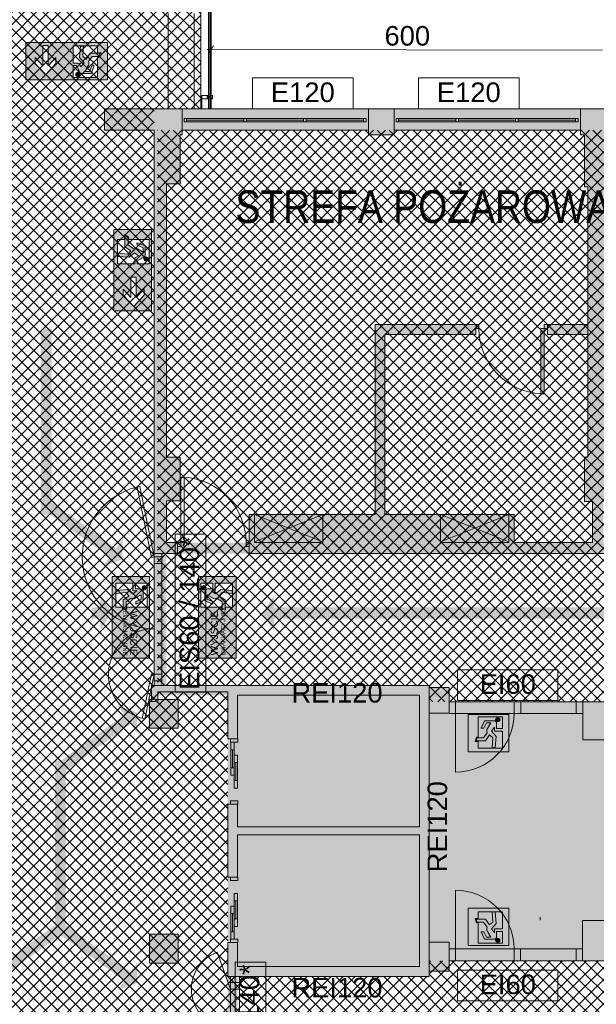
# Paper-space layout 'AP-06 STREFY POŻAROWE I EWAKUACJA - PIĘTRO 4' of a CAD drawing. Header units: millimetres. Extents: x 0 to 594, y 0 to 450.
# Tile 7 of 14: x 183 to 272, y 218 to 369. Entities that reach past the tile are written whole.
import ezdxf
from ezdxf.xclip import XClip

# ---------------------------------------------------------------- set-up
doc = ezdxf.new("R2010")
doc.units = ezdxf.units.MM
doc.header["$MEASUREMENT"] = 0
doc.header["$XCLIPFRAME"] = 0
doc.linetypes.add('DASHED2', pattern=[375, 250, -125])
for name, color, linetype, lineweight, true_color in [('A_ewakuacja_Nr_pióra__104', 7, 'Continuous', 5, 0x006532), ('A_ewakuacja_Nr_pióra__141', 7, 'Continuous', 5, 0xf2f7f7), ('A_podkład_Nr_pióra__254', 7, 'Continuous', 5, 0xfdfdfd), ('A_ppoż proj_Nr_pióra__104', 7, 'Continuous', 5, 0x006532), ('A_ppoż proj_Nr_pióra__151', 7, 'Continuous', 5, 0x65cbfe), ('A_ppoż proj_Nr_pióra__171', 7, 'Continuous', 5, 0x6565fe), ('A_ppoż proj_Nr_pióra__71', 7, 'Continuous', 5, 0xcbfe65)]:
    doc.layers.add(name, color=color, linetype=linetype, lineweight=lineweight, true_color=true_color)
for name, color, linetype, lineweight in [('A_ewakuacja_Nr_pióra__4', 94, 'Continuous', 18), ('A_podkład_Nr_pióra__2', 8, 'Continuous', 13), ('A_ppoż proj_Nr_pióra__1', 7, 'Continuous', 20), ('A_ppoż proj_Nr_pióra__3', 30, 'Continuous', 13), ('A_ppoż proj_Nr_pióra__4', 94, 'Continuous', 18), ('A_ppoż proj_Nr_pióra__81', 2, 'Continuous', 5), ('A_wymiary_Nr_pióra__3', 30, 'Continuous', 13)]:
    doc.layers.add(name, color=color, linetype=linetype, lineweight=lineweight)
doc.layers.add('A_podrys', color=7, linetype='Continuous')
doc.styles.add('STYL_AUTOMATYCZNY_1', font='arial.ttf')
doc.styles.add('STYL_AUTOMATYCZNY_2', font='ARIALN.TTF')
doc.styles.add('STYL_AUTOMATYCZNY_4', font='arial.ttf')
pattern_1 = [(45, (-1569.2778, -182.9554), (-0.9192388, 0.9192388), []), (135, (-1569.2778, -182.9554), (0.9192388, 0.9192388), [])]

# ---------------------------------------------------------------- blocks, each defined once
blk = doc.blocks.new('Rysunek_1_1', base_point=(-1569.28, -182.96))
at = {"layer": 'A_ewakuacja_Nr_pióra__104', "linetype": 'Continuous', "lineweight": 0, "true_color": 0x004c26}
h = blk.add_hatch(color=118, dxfattribs=at)
h.paths.add_polyline_path([(184.38, 359.5), (190.63, 359.5), (190.63, 365.24), (184.38, 365.24)])
h.paths.add_polyline_path([(187.77, 361.62), (188.98, 362.92), (188.98, 361.99), (187.39, 360.24), (185.78, 362), (185.78, 362.9), (186.96, 361.62), (186.96, 364.74), (187.77, 364.74)], flags=0)
h = blk.add_hatch(color=118, dxfattribs=at)
h.paths.add_polyline_path([(190.63, 359.5), (196.87, 359.5), (196.87, 365.24), (190.63, 365.24)])
h.paths.add_polyline_path([(191.63, 359.85), (191.63, 361.67), (192.1, 361.67), (192.52, 360.88, 0.414214), (192.93, 360.46), (194.36, 360.46), (194.8, 361.47, 1.257521), (194.47, 361.62), (194.08, 360.79), (193.42, 360.79), (193.9, 361.64), (194, 361.81, 0.230447), (193.97, 362.31), (194.52, 363.09), (195.51, 363.09, 0.232729), (195.74, 363.56), (194.21, 363.56), (193.61, 362.65), (193.08, 363.11), (193.22, 364.65), (192.74, 364.65), (192.61, 362.89), (193.29, 362.09), (192.82, 361.46), (192.52, 362.06), (191.63, 362.06), (191.63, 364.68), (195.35, 364.68), (195.35, 363.63), (195.91, 363.63, -0.376362), (195.61, 362.98), (195.35, 362.98), (195.35, 359.85)], flags=0)
for points in [[(192.49, 360.01, 1), (192.2, 360.6, 1)], [(202.96, 332.32, 1), (202.67, 331.73, 1)], [(202.84, 281.53, 1), (202.22, 281.74, 1)], [(211.35, 281.53, 1), (211.97, 281.74, 1)], [(256.61, 261.73, 1), (256.82, 261.11, 1)], [(256.61, 227.29, 1), (256.82, 227.91, 1)]]:
    blk.add_hatch(color=118, dxfattribs=at).paths.add_polyline_path(points)
h = blk.add_hatch(color=118, dxfattribs=at)
h.paths.add_polyline_path([(197.88, 336.56), (197.88, 324.06), (203.62, 324.06), (203.62, 336.56)])
h.paths.add_polyline_path([(203.27, 331.31), (201.44, 331.31), (201.44, 331.76), (202.24, 332.2, 0.414214), (202.65, 332.61), (202.65, 334.04), (201.65, 334.48, 1.14772), (201.5, 334.15), (202.33, 333.76), (202.33, 333.1), (201.48, 333.59), (201.31, 333.69, 0.230447), (200.81, 333.65), (200.03, 334.2), (200.03, 335.19, 0.304489), (199.56, 335.54), (199.56, 333.89), (200.46, 333.29), (200.01, 332.77), (198.47, 332.91), (198.47, 332.42), (200.23, 332.29), (201.03, 332.97), (201.66, 332.51), (201.06, 332.21), (201.06, 331.31), (198.43, 331.31), (198.43, 335.03), (199.48, 335.03), (199.48, 335.76, -0.24241), (200.14, 335.29), (200.14, 335.03), (203.27, 335.03)], flags=0)
h.paths.add_polyline_path([(201.29, 329.26), (201.29, 326.14), (202.49, 327.44), (202.49, 326.51), (200.9, 324.76), (199.3, 326.51), (199.3, 327.42), (200.48, 326.14), (200.48, 329.26)], flags=0)
h = blk.add_hatch(color=118, dxfattribs=at)
h.paths.add_polyline_path([(203.33, 283.35), (197.59, 283.35), (197.59, 270.86), (203.33, 270.86)])
h.paths.add_polyline_path([(200.78, 281.16), (201.38, 281.16), (200.75, 280.69), (199.95, 281.37), (198.18, 281.24), (198.18, 280.76), (199.73, 280.9), (200.18, 280.37), (199.27, 279.78), (199.27, 278.35), (199.74, 278.47), (199.74, 279.46), (200.53, 280.02, 0.230447), (201.02, 279.98), (201.2, 280.08), (202.04, 280.57), (202.04, 279.9), (201.22, 279.51), (201.22, 279.11), (202.37, 279.62), (202.37, 281.05, 0.414214), (201.96, 281.47), (201.16, 281.47), (201.16, 282.35), (202.98, 282.35), (202.98, 278.64), (199.86, 278.64), (199.86, 278.38), (199.2, 278.2), (199.2, 278.64), (198.15, 278.64), (198.15, 282.35), (200.78, 282.35)], flags=0)
h = blk.add_hatch(color=118, dxfattribs=at)
h.paths.add_polyline_path([(210.85, 283.35), (210.85, 270.86), (216.59, 270.86), (216.59, 283.35)])
h.paths.add_polyline_path([(213.41, 281.16), (213.41, 282.35), (216.04, 282.35), (216.04, 278.64), (214.99, 278.64), (214.99, 278.2), (214.33, 278.38), (214.33, 278.64), (211.2, 278.64), (211.2, 282.35), (213.03, 282.35), (213.03, 281.47), (212.23, 281.47, 0.414214), (211.82, 281.05), (211.82, 279.62), (212.97, 279.11), (212.97, 279.51), (212.14, 279.9), (212.14, 280.57), (212.99, 280.08), (213.16, 279.98, 0.230447), (213.66, 280.02), (214.44, 279.46), (214.44, 278.47), (214.91, 278.35), (214.91, 279.78), (214, 280.37), (214.46, 280.9), (216, 280.76), (216, 281.24), (214.24, 281.37), (213.44, 280.69), (212.81, 281.16)], flags=0)
h = blk.add_hatch(color=118, dxfattribs=at)
h.paths.add_polyline_path([(258.43, 262.23), (252.18, 262.23), (252.18, 256.48), (258.43, 256.48)])
h.paths.add_polyline_path([(256.23, 259.67), (257.42, 259.67), (257.42, 257.04), (253.71, 257.04), (253.71, 258.09), (253.27, 258.09), (253.45, 258.75), (253.71, 258.75), (253.71, 261.87), (257.43, 261.87), (257.43, 260.05), (256.54, 260.05), (256.54, 260.85, 0.414214), (256.13, 261.26), (254.7, 261.26), (254.19, 260.11), (254.59, 260.11), (254.98, 260.94), (255.64, 260.94), (255.15, 260.09), (255.05, 259.92, 0.230447), (255.09, 259.42), (254.54, 258.64), (253.55, 258.64), (253.42, 258.17), (254.85, 258.17), (255.45, 259.07), (255.97, 258.62), (255.83, 257.08), (256.32, 257.08), (256.45, 258.84), (255.77, 259.64), (256.23, 260.27)], flags=0)
h = blk.add_hatch(color=118, dxfattribs=at)
h.paths.add_polyline_path([(258.43, 226.79), (258.43, 232.54), (252.18, 232.54), (252.18, 226.79)])
h.paths.add_polyline_path([(256.23, 229.35), (256.23, 228.75), (255.77, 229.38), (256.45, 230.18), (256.32, 231.94), (255.83, 231.94), (255.97, 230.4), (255.45, 229.95), (254.85, 230.85), (253.42, 230.85), (253.55, 230.38), (254.54, 230.38), (255.09, 229.6, 0.230447), (255.05, 229.1), (255.15, 228.93), (255.64, 228.08), (254.98, 228.08), (254.59, 228.91), (254.19, 228.91), (254.7, 227.76), (256.13, 227.76, 0.414214), (256.54, 228.17), (256.54, 228.97), (257.43, 228.97), (257.43, 227.15), (253.71, 227.15), (253.71, 230.27), (253.45, 230.27), (253.27, 230.93), (253.71, 230.93), (253.71, 231.98), (257.42, 231.98), (257.42, 229.35)], flags=0)
at = {"layer": 'A_podkład_Nr_pióra__254', "linetype": 'Continuous', "lineweight": 5, "true_color": 0xfdfdfd}
h = blk.add_hatch(color=7, dxfattribs=at)
h.paths.add_polyline_path([(70.72, 133.27), (538.72, 133.27), (538.72, 227.67), (538.22, 227.67), (538.22, 260.47), (538.72, 260.47), (538.72, 355.07), (196.42, 355.07), (196.42, 351.77), (204.02, 351.77), (204.02, 286.92), (204.02, 266.67), (203.62, 266.67), (203.62, 264.22), (204.62, 264.22), (204.62, 265.67), (215.32, 265.67), (215.32, 201.67), (147.32, 201.68), (147.32, 201.67), (147.32, 201.07), (147.82, 201.07), (147.82, 200.47), (149.42, 200.47), (149.42, 195.27), (159.52, 195.27), (159.52, 182.67), (140.62, 182.67), (140.62, 186.57), (141.82, 186.57), (141.82, 194.17), (137.82, 194.17), (137.82, 191.27), (127.92, 191.27), (127.92, 198.27), (130.02, 198.27), (130.02, 200.47), (139.82, 200.47), (139.82, 201.07), (140.32, 201.07), (140.32, 201.67), (140.82, 201.67), (140.82, 201.69), (76.12, 201.7), (76.12, 224.57), (105.52, 224.57), (105.52, 221.77), (121.07, 221.77), (121.07, 224.57), (123.37, 224.57), (123.37, 226.47), (138.14, 226.47), (138.14, 223.24), (144.25, 223.24), (144.25, 229.27), (165.92, 229.27), (165.92, 221.97), (169.52, 221.97), (169.52, 265.13), (170.37, 265.13), (170.37, 265.82), (170.37, 286.07), (174.22, 286.07), (174.22, 351.07), (175.42, 351.07), (175.42, 355.07), (70.72, 355.07)])
h.paths.add_polyline_path([(76.12, 266.97), (76.12, 293.47), (99.7, 293.47), (99.7, 266.97)], flags=0)
h.paths.add_polyline_path([(76.12, 351.77), (104.72, 351.77), (104.72, 351.07), (109.42, 351.07), (109.42, 351.77), (138.02, 351.77), (138.02, 301.57), (135.32, 301.57), (135.32, 293.47), (169.82, 293.47), (169.82, 288.63), (168.87, 288.63), (168.87, 283.22), (169.82, 283.22), (169.82, 268.82), (168.87, 268.82), (168.87, 266.67), (166.02, 266.67), (166.02, 259.57), (141.69, 259.57), (141.69, 264.77), (137.83, 264.77), (137.83, 264.27), (137.83, 261.87), (123.02, 261.87), (123.02, 264.27), (120.82, 264.27), (120.82, 264.77), (120.82, 293.47), (121.22, 293.47), (121.22, 295.17), (121.22, 301.87), (93.82, 301.87), (93.82, 295.17), (76.12, 295.17)], flags=0)
h.paths.add_polyline_path([(76.12, 166.27), (76.12, 200.07), (82.02, 200.07), (90.02, 200.07), (93.52, 200.07), (93.52, 195.87), (100.02, 195.87), (100.02, 166.27)], flags=0)
h.paths.add_polyline_path([(76.12, 136.57), (76.12, 164.67), (101.52, 164.67), (101.52, 195.87), (109.32, 195.87), (109.32, 200.07), (112.62, 200.07), (120.62, 200.07), (121.12, 200.07), (121.12, 196.37), (127.32, 196.37), (127.32, 191.27), (121.12, 191.27), (121.12, 183.97), (137.82, 183.97), (137.82, 137.27), (137.62, 137.27), (137.62, 136.57), (109.02, 136.57), (109.02, 137.27), (104.72, 137.27), (104.72, 136.57)], flags=0)
h.paths.add_polyline_path([(119.92, 266.97), (101.08, 266.97), (101.08, 293.47), (119.92, 293.47), (119.92, 281.57), (119.92, 271.57)], flags=0)
h.paths.add_polyline_path([(140.02, 341.47), (142.12, 341.47), (142.12, 351.07), (142.52, 351.07), (142.52, 351.77), (171.12, 351.77), (171.12, 351.07), (172.12, 351.07), (172.12, 325.27), (172.12, 316.27), (172.12, 300.87), (168.72, 300.87), (168.72, 295.17), (155.22, 295.17), (155.22, 302.87), (140.22, 302.87), (140.22, 326.67), (140.02, 326.67)], flags=0)
h.paths.add_polyline_path([(140.62, 181.67), (147.02, 181.67), (147.02, 178.67), (160.72, 178.67), (160.72, 200.07), (169.32, 200.07), (169.32, 196.07), (171.92, 196.07), (171.92, 178.37), (163.92, 178.37), (163.92, 177.87), (163.93, 177.87), (171.92, 177.87), (171.92, 178.37), (172.52, 178.37), (172.52, 178.87), (173.52, 178.87), (173.52, 200.07), (178.22, 200.07), (186.22, 200.07), (187.52, 200.07), (187.52, 195.67), (188.02, 195.67), (188.02, 195.17), (188.62, 195.17), (188.62, 200.07), (198.62, 200.07), (198.62, 195.77), (203.62, 195.77), (203.62, 182.37), (188.62, 182.37), (188.62, 188.17), (195.62, 188.17), (195.62, 188.67), (195.6, 188.67), (188.62, 188.67), (188.62, 188.17), (188.02, 188.17), (188.02, 187.67), (187.52, 187.67), (187.52, 181.27), (203.62, 181.27), (203.62, 137.27), (203.52, 137.27), (203.52, 136.57), (174.92, 136.57), (174.92, 137.27), (173.52, 137.27), (173.52, 169.87), (172.52, 169.87), (172.52, 170.37), (171.92, 170.37), (171.92, 137.27), (170.52, 137.27), (170.52, 136.57), (141.92, 136.57), (141.92, 137.27), (141.62, 137.27), (141.62, 145.07), (140.62, 145.07)], flags=0)
h.paths.add_polyline_path([(204.57, 286.87), (246.22, 286.87), (272.92, 286.87), (297.52, 286.87), (372.42, 286.87), (374.38, 286.87), (401.12, 286.87), (505.52, 286.87), (534.02, 286.87), (534.02, 263.67), (505.52, 263.67), (505.52, 266.27), (486.42, 266.27), (486.42, 262.37), (471.82, 262.37), (471.82, 266.27), (471.82, 266.77), (401.12, 266.77), (401.12, 221.77), (471.85, 221.77), (471.85, 225.77), (486.62, 225.77), (486.62, 221.77), (505.02, 221.77), (505.02, 224.47), (534.02, 224.47), (534.02, 201.67), (505.02, 201.67), (401.12, 201.67), (372.42, 201.67), (294.89, 201.67), (215.87, 201.67), (215.87, 222.07), (246.22, 222.07), (246.22, 222.87), (249.27, 222.87), (249.27, 224.47), (297.42, 224.47), (297.42, 221.77), (372.42, 221.77), (372.42, 228.62), (371.62, 228.62), (371.62, 228.17), (370.52, 228.17), (370.52, 225.47), (366.22, 225.47), (366.22, 223.57), (348.82, 223.57), (348.82, 227.07), (345.62, 227.07), (345.62, 233.17), (360.32, 233.17), (360.32, 240.77), (370.52, 240.77), (370.52, 236.07), (371.62, 236.07), (371.62, 235.62), (372.42, 235.62), (372.42, 248.62), (371.62, 248.62), (371.62, 248.17), (370.52, 248.17), (370.52, 241.97), (364.12, 241.97), (364.12, 244.77), (359.12, 244.77), (359.12, 234.77), (345.62, 234.77), (345.62, 261.77), (370.52, 261.77), (370.52, 257.07), (371.62, 257.07), (371.62, 256.62), (372.42, 256.62), (372.42, 266.97), (370.22, 266.97), (370.22, 266.17), (370.52, 266.17), (370.52, 262.67), (360.92, 262.67), (360.92, 266.17), (361.22, 266.17), (361.22, 266.97), (297.52, 266.97), (297.52, 266.33), (297.52, 264.17), (273.42, 264.17), (249.28, 264.17), (249.28, 266.33), (246.22, 266.33), (246.22, 266.67), (204.57, 266.67)], flags=0)
h.paths.add_polyline_path([(207.42, 145.27), (205.12, 145.27), (205.12, 187.17), (207.42, 187.17), (207.42, 195.77), (220.52, 195.77), (220.52, 201.12), (236.52, 201.12), (236.52, 195.67), (237.62, 195.67), (237.62, 145.27), (237.62, 137.27), (236.42, 137.27), (236.42, 136.57), (207.82, 136.57), (207.82, 137.27), (207.42, 137.27)], flags=0)
h.paths.add_polyline_path([(208.12, 288.57), (205.92, 288.57), (205.92, 294.97), (208.02, 294.97), (208.02, 301.67), (205.92, 301.67), (205.92, 343.57), (208.02, 343.57), (208.02, 351.07), (208.32, 351.07), (208.32, 351.77), (236.92, 351.77), (236.92, 351.07), (237.92, 351.07), (239.42, 351.07), (240.82, 351.07), (240.82, 351.77), (269.42, 351.77), (269.42, 351.07), (270.02, 351.07), (270.02, 343.07), (270.52, 343.07), (270.52, 321.97), (264.33, 321.97), (263.83, 321.97), (263.83, 321.37), (263.33, 321.37), (263.33, 311.38), (263.33, 311.37), (263.83, 311.37), (263.83, 321.37), (264.33, 321.37), (264.33, 320.47), (270.52, 320.47), (270.52, 301.67), (270.02, 301.67), (270.02, 294.87), (271.22, 294.87), (271.22, 288.57), (270.82, 288.57), (259.22, 288.57), (259.22, 292.87), (239.42, 292.87), (239.42, 320.47), (253.33, 320.47), (253.33, 321.37), (253.83, 321.37), (253.83, 321.97), (253.33, 321.97), (237.92, 321.97), (237.92, 292.87), (218.62, 292.87), (218.62, 288.57), (218.12, 288.57)], flags=0)
h.paths.add_polyline_path([(240.82, 137.27), (239.32, 137.27), (239.32, 195.67), (258.82, 195.67), (258.82, 199.77), (259.12, 199.77, 0.399638), (268.62, 189.78), (268.62, 189.77), (269.12, 189.77), (269.12, 199.77), (270.72, 199.77), (270.72, 193.97), (269.87, 193.97), (269.87, 187.17), (270.32, 187.17), (270.32, 145.27), (269.92, 145.27), (269.92, 137.27), (269.42, 137.27), (269.42, 136.57), (240.82, 136.57)], flags=0)
h.paths.add_polyline_path([(272.42, 199.87), (273.12, 199.87), (273.12, 196.57), (273.62, 196.57), (273.62, 196.61, 0.370334), (276.42, 199.87, 0.395307), (283.62, 192.19), (283.62, 192.17), (284.12, 192.17), (284.12, 199.87), (284.32, 199.87), (284.32, 195.67), (303.92, 195.67), (303.92, 137.27), (302.72, 137.27), (302.72, 136.57), (274.12, 136.57), (274.12, 137.27), (273.52, 137.27), (273.52, 145.27), (273.02, 145.27), (273.02, 187.17), (273.47, 187.17), (273.47, 193.97), (272.42, 193.97)], flags=0)
h.paths.add_polyline_path([(272.92, 294.87), (273.92, 294.87), (273.92, 301.67), (273.52, 301.67), (273.52, 343.07), (273.92, 343.07), (273.92, 351.07), (274.22, 351.07), (274.22, 351.77), (302.82, 351.77), (302.82, 351.07), (304.32, 351.07), (304.32, 292.87), (284.52, 292.87), (284.52, 288.57), (284.32, 288.57), (276.62, 288.57), (273.32, 288.57), (272.92, 288.57)], flags=0)
h.paths.add_polyline_path([(304.17, 223.57), (299.02, 223.57), (299.02, 243.87), (304.32, 243.87), (324.42, 243.87), (344.02, 243.87), (344.02, 228.97), (336.12, 228.97), (336.12, 226.37), (330.52, 226.37), (330.52, 223.57), (314.17, 223.57), (304.67, 223.57), (304.67, 233.56), (304.67, 233.57), (304.17, 233.57)], flags=0)
h.paths.add_polyline_path([(299.02, 244.77), (299.02, 265.17), (305.12, 265.17), (305.12, 255.17), (305.62, 255.17), (305.62, 255.18), (305.62, 265.17), (315.12, 265.17), (327.32, 265.17), (327.32, 261.77), (336.12, 261.77), (336.12, 258.98), (344.02, 258.98), (344.02, 249.37), (341.92, 249.37), (341.92, 245.47), (324.42, 245.47), (324.42, 244.77), (322.32, 244.77), (304.32, 244.77)], flags=0)
h.paths.add_polyline_path([(307.12, 137.27), (305.72, 137.27), (305.72, 195.67), (325.32, 195.67), (325.32, 199.87), (325.72, 199.87), (336.72, 199.87), (337.02, 199.87), (337.02, 193.97), (336.02, 193.97), (336.02, 187.17), (336.42, 187.17), (336.42, 145.27), (336.02, 145.27), (336.02, 137.27), (335.72, 137.27), (335.72, 136.57), (307.12, 136.57)], flags=0)
h.paths.add_polyline_path([(305.82, 292.87), (305.82, 351.07), (307.12, 351.07), (307.12, 351.77), (335.72, 351.77), (335.72, 351.07), (336.12, 351.07), (336.12, 343.57), (336.72, 343.57), (336.72, 301.67), (336.12, 301.67), (336.12, 294.87), (337.12, 294.87), (337.12, 288.57), (336.82, 288.57), (333.52, 288.57), (325.82, 288.57), (325.62, 288.57), (325.62, 292.87)], flags=0)
h.paths.add_polyline_path([(338.52, 193.97), (338.52, 199.87), (339.32, 199.87), (342.62, 199.87), (350.32, 199.87), (350.92, 199.87), (350.92, 195.57), (369.82, 195.57), (369.82, 137.27), (368.42, 137.27), (368.42, 136.57), (339.82, 136.57), (339.82, 137.27), (339.62, 137.27), (339.62, 145.27), (339.12, 145.27), (339.12, 187.17), (339.62, 187.17), (339.62, 193.97)], flags=0)
h.paths.add_polyline_path([(338.92, 288.57), (338.92, 294.87), (339.92, 294.87), (339.92, 301.67), (339.52, 301.67), (339.52, 343.57), (339.92, 343.57), (339.92, 351.07), (340.22, 351.07), (340.22, 351.77), (368.82, 351.77), (368.82, 351.07), (370.42, 351.07), (370.42, 292.87), (350.62, 292.87), (350.62, 288.57), (350.22, 288.57), (339.22, 288.57)], flags=0)
h.paths.add_polyline_path([(385.22, 175.97), (371.52, 175.97), (371.52, 195.67), (385.22, 195.67), (385.22, 187.07), (385.32, 187.07), (385.32, 186.57), (386.12, 186.57), (386.12, 195.67), (390.92, 195.67), (390.92, 199.87), (391.92, 199.87), (401.82, 199.87), (403.12, 199.87), (403.12, 193.67), (401.82, 193.67), (401.82, 189.87), (401.82, 186.87), (402.92, 186.87), (402.92, 175.97), (402.22, 175.97), (402.22, 175.77), (401.72, 175.77), (401.72, 174.97), (401.22, 174.97), (401.22, 164.98), (401.22, 164.97), (401.72, 164.97), (401.72, 174.97), (402.92, 174.97), (402.92, 145.27), (401.82, 145.27), (401.82, 137.27), (401.52, 137.27), (401.52, 136.57), (372.92, 136.57), (372.92, 137.27), (371.52, 137.27), (371.52, 174.97), (386.12, 174.97), (386.12, 179.27), (390.22, 179.27), (390.22, 174.97), (391.72, 174.97), (391.72, 175.77), (391.22, 175.77), (391.22, 175.97), (390.82, 175.97), (390.82, 179.87), (386.12, 179.87), (386.12, 180.57), (392.12, 180.57), (392.12, 181.07), (392.1, 181.07), (386.12, 181.07), (386.12, 180.57), (385.32, 180.57), (385.32, 180.07), (385.22, 180.07)], flags=0)
h.paths.add_polyline_path([(372.02, 338.67), (373.46, 338.67), (373.46, 339.67), (390.87, 339.67), (390.92, 339.67), (390.92, 340.92), (391.42, 340.92, 0.034086), (391.5, 339.67), (400.62, 339.67), (400.62, 340.92), (401.12, 340.92), (401.12, 339.67), (401.92, 339.67), (401.92, 287.67), (401.42, 287.67), (393.12, 287.67), (372.02, 287.67)], flags=0)
h.paths.add_polyline_path([(402.92, 260.07), (405.92, 260.07), (405.92, 265.07), (416.92, 265.07), (420.1, 265.07), (420.92, 265.07), (431.42, 265.07), (431.42, 262.27), (437.52, 262.27), (437.52, 259.57), (448.12, 259.57), (448.12, 229.07), (436.32, 229.07), (436.32, 223.47), (420.62, 223.47), (416.92, 223.47), (405.92, 223.47), (405.92, 228.57), (402.92, 228.57)], flags=0)
h.paths.add_polyline_path([(403.72, 301.57), (403.72, 339.67), (405.82, 339.67), (405.82, 351.07), (406.32, 351.07), (406.32, 351.77), (434.92, 351.77), (434.92, 351.07), (436.12, 351.07), (436.12, 292.87), (416.82, 292.87), (416.82, 288.57), (416.52, 288.57), (403.72, 288.57), (403.72, 294.77), (405.72, 294.77), (405.72, 301.57)], flags=0)
h.paths.add_polyline_path([(405.82, 145.27), (404.72, 145.27), (404.72, 186.87), (405.62, 186.87), (405.62, 193.67), (404.82, 193.67), (404.82, 199.87), (405.12, 199.87), (408.42, 199.87), (416.12, 199.87), (416.42, 199.87), (416.42, 195.67), (435.62, 195.67), (435.62, 137.27), (434.42, 137.27), (434.42, 136.57), (405.82, 136.57)], flags=0)
h.paths.add_polyline_path([(437.22, 137.27), (437.22, 195.67), (456.62, 195.67), (456.62, 199.87), (467.82, 199.87), (468.92, 199.87), (468.92, 193.67), (467.82, 193.67), (467.82, 186.87), (468.92, 186.87), (468.92, 145.07), (468.02, 145.07), (468.02, 137.27), (467.42, 137.27), (467.42, 136.57), (438.82, 136.57), (438.82, 137.27)], flags=0)
h.paths.add_polyline_path([(437.82, 351.07), (439.02, 351.07), (439.02, 351.77), (467.62, 351.77), (467.62, 351.07), (467.92, 351.07), (467.92, 343.27), (469.02, 343.27), (469.02, 301.57), (467.92, 301.57), (467.92, 294.77), (469.02, 294.77), (469.02, 288.67), (468.82, 288.67), (468.52, 288.67), (465.22, 288.67), (457.52, 288.67), (457.22, 288.67), (457.22, 292.87), (437.82, 292.87)], flags=0)
h.paths.add_polyline_path([(450.32, 248.27), (450.32, 265.07), (459.22, 265.07), (467.72, 265.07), (467.72, 244.57), (454.02, 244.57), (454.02, 248.27)], flags=0)
h.paths.add_polyline_path([(450.32, 223.47), (450.32, 243.57), (467.72, 243.57), (467.72, 223.47), (460.22, 223.47)], flags=0)
h.paths.add_polyline_path([(470.52, 145.07), (470.52, 186.87), (471.62, 186.87), (471.62, 193.67), (470.52, 193.67), (470.52, 199.87), (471.72, 199.87), (481.72, 199.87), (482.22, 199.87), (482.22, 195.67), (501.62, 195.67), (501.62, 137.27), (500.42, 137.27), (500.42, 136.57), (471.82, 136.57), (471.82, 145.07)], flags=0)
h.paths.add_polyline_path([(470.92, 288.67), (470.72, 288.67), (470.72, 294.77), (471.72, 294.77), (471.72, 301.57), (470.72, 301.57), (470.72, 343.27), (471.72, 343.27), (471.72, 351.07), (471.92, 351.07), (471.92, 351.77), (500.52, 351.77), (500.52, 351.07), (502.02, 351.07), (502.02, 293.07), (482.22, 293.07), (482.22, 288.67), (474.22, 288.67), (473.06, 288.67)], flags=0)
h.paths.add_polyline_path([(519.92, 182.77), (503.22, 182.77), (503.22, 195.67), (512.12, 195.67), (512.12, 199.87), (512.62, 199.87), (519.62, 199.87), (519.92, 199.87)], flags=0)
h.paths.add_polyline_path([(503.22, 166.27), (503.22, 178.37), (513.92, 178.37), (513.92, 181.47), (521.22, 181.47), (521.22, 199.87), (521.92, 199.87), (531.92, 199.87), (533.32, 199.87), (533.32, 136.57), (504.72, 136.57), (504.72, 137.27), (503.22, 137.27), (503.22, 159.77), (508.32, 159.77), (508.32, 166.27)], flags=0)
h.paths.add_polyline_path([(508.52, 333.47), (503.62, 333.47), (503.62, 351.07), (504.72, 351.07), (504.72, 351.77), (533.32, 351.77), (533.32, 288.67), (520.77, 288.67), (516.47, 288.67), (512.32, 288.67), (512.32, 294.47), (505.62, 294.47), (505.62, 306.27), (519.82, 306.27), (519.82, 310.17), (503.62, 310.17), (503.62, 328.07), (508.52, 328.07), (520.52, 328.07), (520.52, 329.07), (508.52, 329.07)], flags=0)
for points in [[(203.32, 264.52), (203.32, 260.12), (207.72, 260.12), (207.72, 264.52)], [(203.32, 228.52), (203.32, 224.12), (207.72, 224.12), (207.72, 228.52)]]:
    blk.add_hatch(color=7, dxfattribs=at).paths.add_polyline_path(points)
at = {"layer": 'A_ppoż proj_Nr_pióra__104', "linetype": 'Continuous', "lineweight": 5, "true_color": 0x006532}
for points in [[(188.34, 292.81), (188.34, 321.33), (186.64, 321.33), (186.64, 292.81)], [(187.16, 293.53), (197.18, 286.32), (196.15, 284.88), (199.15, 285.95), (199.21, 289.13), (198.18, 287.7), (188.15, 294.91)], [(194.48, 276.92), (195.79, 276.92), (195.79, 275.15), (197.59, 277.77), (195.79, 280.39), (195.79, 278.62), (194.48, 278.62)], [(222.39, 275.15), (222.39, 276.92), (459.79, 276.92), (459.79, 275.15), (461.59, 277.77), (459.79, 280.39), (459.79, 278.62), (222.39, 278.62), (222.39, 280.39), (220.59, 277.77)], [(189.44, 254.94), (190.43, 253.56), (200.46, 260.77), (201.49, 259.34), (201.43, 262.52), (198.44, 263.59), (199.47, 262.15)], [(188.84, 228.42), (190.54, 228.42), (190.54, 255.12), (188.84, 255.12)], [(189.91, 228.58), (188.92, 229.96), (178.89, 222.75), (177.86, 224.19), (177.92, 221.01), (180.92, 219.94), (179.89, 221.37)], [(189.44, 228.6), (199.47, 221.39), (198.44, 219.96), (201.43, 221.03), (201.49, 224.21), (200.46, 222.77), (190.43, 229.98)]]:
    blk.add_hatch(color=128, dxfattribs=at).paths.add_polyline_path(points)
at = {"layer": 'A_ppoż proj_Nr_pióra__151', "linetype": 'Continuous', "lineweight": 5, "true_color": 0x65cbfe}
h = blk.add_hatch(dxfattribs=at)
h.set_pattern_fill('bloczki_betonowe_0001', color=151, style=0, pattern_type=2)
h.set_pattern_definition(pattern_1)
h.paths.add_polyline_path([(204.57, 266.67), (246.22, 266.67), (246.22, 264.17), (299.02, 264.17), (299.02, 224.47), (246.22, 224.47), (246.22, 222.07), (215.32, 222.07), (215.32, 201.67), (205.12, 201.67), (205.12, 136.57), (534.02, 136.57), (534.02, 225.77), (467.72, 225.77), (467.72, 262.37), (534.02, 262.37), (534.02, 351.77), (405.78, 351.77), (405.78, 339.67), (370.42, 339.67), (370.42, 351.77), (204.57, 351.77)])
at = {"layer": 'A_ppoż proj_Nr_pióra__3', "linetype": 'Continuous', "lineweight": 0, "true_color": 0x3f2000}
for points in [[(205.92, 266.67), (205.92, 355.07), (204.02, 355.07), (204.02, 266.67)], [(205.92, 355.07), (205.92, 351.77), (272.77, 351.77), (272.77, 355.07)], [(246.22, 266.67), (204.02, 266.67), (204.02, 265.17), (246.22, 265.17)], [(244.72, 265.17), (244.72, 222.07), (246.22, 222.07), (246.22, 265.17)], [(215.32, 222.07), (244.72, 222.07), (244.72, 223.57), (215.32, 223.57)], [(216.82, 201.67), (216.82, 222.07), (215.32, 222.07), (215.32, 201.67)]]:
    blk.add_hatch(color=38, dxfattribs=at).paths.add_polyline_path(points)
at = {"layer": 'A_ppoż proj_Nr_pióra__4', "linetype": 'Continuous', "lineweight": 0, "true_color": 0x002000}
for points in [[(297.52, 262.67), (297.52, 264.17), (246.22, 264.17), (246.22, 262.67)], [(297.52, 224.47), (297.52, 225.97), (246.22, 225.97), (246.22, 224.47)]]:
    blk.add_hatch(color=98, dxfattribs=at).paths.add_polyline_path(points)
at = {"layer": 'A_ppoż proj_Nr_pióra__71', "linetype": 'Continuous', "lineweight": 5, "true_color": 0xcbfe65}
h = blk.add_hatch(dxfattribs=at)
h.set_pattern_fill('bloczki_betonowe_0001', color=71, style=0, pattern_type=2)
h.set_pattern_definition(pattern_1)
h.paths.add_polyline_path([(76.12, 226.47), (76.12, 136.57), (203.62, 136.57), (203.62, 201.67), (215.32, 201.67), (215.32, 265.67), (204.02, 265.67), (204.02, 355.07), (211.17, 355.07), (211.17, 439.37), (175.45, 439.37), (175.45, 351.77), (76.12, 351.77), (76.12, 261.87), (141.69, 261.87), (141.69, 259.57), (169.52, 259.57), (169.52, 229.27), (144.25, 229.27), (144.25, 226.47)])
at = {"layer": 'A_ppoż proj_Nr_pióra__81', "linetype": 'Continuous', "lineweight": 0, "true_color": 0x3f3f00}
blk.add_hatch(color=48, dxfattribs=at).paths.add_polyline_path([(469.21, 286.87), (469.21, 288.57), (205.92, 288.57), (205.92, 286.87)])
at = {"layer": 'A_ewakuacja_Nr_pióra__4', "color": 94, "linetype": 'Continuous', "lineweight": 18, "flags": 128}
for points in [[(190.63, 365.24), (184.38, 365.24), (184.38, 359.5), (190.63, 359.5)], [(190.63, 365.24), (196.87, 365.24), (196.87, 359.5), (190.63, 359.5)], [(197.59, 283.35), (197.59, 270.86), (203.33, 270.86), (203.33, 283.35)], [(203.33, 283.35), (197.59, 283.35)], [(216.59, 283.35), (216.59, 270.86), (210.85, 270.86), (210.85, 283.35)], [(210.85, 283.35), (216.59, 283.35)], [(258.43, 256.48), (252.18, 256.48), (252.18, 262.23), (258.43, 262.23)], [(258.43, 262.23), (258.43, 256.48)], [(258.43, 232.54), (252.18, 232.54), (252.18, 226.79), (258.43, 226.79)], [(258.43, 226.79), (258.43, 232.54)]]:
    blk.add_lwpolyline(points, dxfattribs=at)
for points in [[(186.96, 364.74), (187.77, 364.74), (187.77, 361.62), (188.98, 362.92), (188.98, 361.99), (187.39, 360.24), (185.78, 362), (185.78, 362.9), (186.96, 361.62)], [(203.62, 324.06), (203.62, 336.56), (197.88, 336.56), (197.88, 324.06)], [(200.48, 329.26), (201.29, 329.26), (201.29, 326.14), (202.49, 327.44), (202.49, 326.51), (200.9, 324.76), (199.3, 326.51), (199.3, 327.42), (200.48, 326.14)]]:
    blk.add_lwpolyline(points, close=True, dxfattribs=at)
for points in [[(191.63, 364.68), (191.63, 362.06), (192.52, 362.06), (192.82, 361.46), (193.29, 362.09), (192.61, 362.89), (192.74, 364.65), (193.22, 364.65), (193.08, 363.11), (193.61, 362.65), (194.21, 363.56), (195.74, 363.56, -0.232729), (195.51, 363.09), (194.52, 363.09), (193.97, 362.31, -0.230447), (194, 361.81), (193.9, 361.64), (193.42, 360.79), (194.08, 360.79), (194.47, 361.62, -1.257521), (194.8, 361.47), (194.36, 360.46), (192.93, 360.46, -0.414214), (192.52, 360.88), (192.1, 361.67), (191.63, 361.67), (191.63, 359.85), (195.35, 359.85), (195.35, 362.98), (195.61, 362.98, 0.376362), (195.91, 363.63), (195.35, 363.63), (195.35, 364.68)], [(198.43, 331.31), (201.06, 331.31), (201.06, 332.21), (201.66, 332.51), (201.03, 332.97), (200.23, 332.29), (198.47, 332.42), (198.47, 332.91), (200.01, 332.77), (200.46, 333.29), (199.56, 333.89), (199.56, 335.54, -0.304489), (200.03, 335.19), (200.03, 334.2), (200.81, 333.65, -0.230447), (201.31, 333.69), (201.48, 333.59), (202.33, 333.1), (202.33, 333.76), (201.5, 334.15, -1.14772), (201.65, 334.48), (202.65, 334.04), (202.65, 332.61, -0.414214), (202.24, 332.2), (201.44, 331.76), (201.44, 331.31), (203.27, 331.31), (203.27, 335.03), (200.14, 335.03), (200.14, 335.29, 0.24241), (199.48, 335.76), (199.48, 335.03), (198.43, 335.03)], [(198.15, 282.35), (200.78, 282.35), (200.78, 281.16), (201.38, 281.16), (200.75, 280.69), (199.95, 281.37), (198.18, 281.24), (198.18, 280.76), (199.73, 280.9), (200.18, 280.37), (199.27, 279.78), (199.27, 278.35), (199.74, 278.47), (199.74, 279.46), (200.53, 280.02, 0.230447), (201.02, 279.98), (201.2, 280.08), (202.04, 280.57), (202.04, 279.9), (201.22, 279.51), (201.22, 279.11), (202.37, 279.62), (202.37, 281.05, 0.414214), (201.96, 281.47), (201.16, 281.47), (201.16, 282.35), (202.98, 282.35), (202.98, 278.64), (199.86, 278.64), (199.86, 278.38), (199.2, 278.2), (199.2, 278.64), (198.15, 278.64)], [(216.04, 282.35), (213.41, 282.35), (213.41, 281.16), (212.81, 281.16), (213.44, 280.69), (214.24, 281.37), (216, 281.24), (216, 280.76), (214.46, 280.9), (214, 280.37), (214.91, 279.78), (214.91, 278.35), (214.44, 278.47), (214.44, 279.46), (213.66, 280.02, -0.230447), (213.16, 279.98), (212.99, 280.08), (212.14, 280.57), (212.14, 279.9), (212.97, 279.51), (212.97, 279.11), (211.82, 279.62), (211.82, 281.05, -0.414214), (212.23, 281.47), (213.03, 281.47), (213.03, 282.35), (211.2, 282.35), (211.2, 278.64), (214.33, 278.64), (214.33, 278.38), (214.99, 278.2), (214.99, 278.64), (216.04, 278.64)], [(257.42, 257.04), (257.42, 259.67), (256.23, 259.67), (256.23, 260.27), (255.77, 259.64), (256.45, 258.84), (256.32, 257.08), (255.83, 257.08), (255.97, 258.62), (255.45, 259.07), (254.85, 258.17), (253.42, 258.17), (253.55, 258.64), (254.54, 258.64), (255.09, 259.42, -0.230447), (255.05, 259.92), (255.15, 260.09), (255.64, 260.94), (254.98, 260.94), (254.59, 260.11), (254.19, 260.11), (254.7, 261.26), (256.13, 261.26, -0.414214), (256.54, 260.85), (256.54, 260.05), (257.43, 260.05), (257.43, 261.87), (253.71, 261.87), (253.71, 258.75), (253.45, 258.75), (253.27, 258.09), (253.71, 258.09), (253.71, 257.04)], [(257.42, 231.98), (257.42, 229.35), (256.23, 229.35), (256.23, 228.75), (255.77, 229.38), (256.45, 230.18), (256.32, 231.94), (255.83, 231.94), (255.97, 230.4), (255.45, 229.95), (254.85, 230.85), (253.42, 230.85), (253.55, 230.38), (254.54, 230.38), (255.09, 229.6, 0.230447), (255.05, 229.1), (255.15, 228.93), (255.64, 228.08), (254.98, 228.08), (254.59, 228.91), (254.19, 228.91), (254.7, 227.76), (256.13, 227.76, 0.414214), (256.54, 228.17), (256.54, 228.97), (257.43, 228.97), (257.43, 227.15), (253.71, 227.15), (253.71, 230.27), (253.45, 230.27), (253.27, 230.93), (253.71, 230.93), (253.71, 231.98)]]:
    blk.add_lwpolyline(points, format="xyb", close=True, dxfattribs=at)
at = {"layer": 'A_ewakuacja_Nr_pióra__4', "color": 94, "linetype": 'Continuous', "lineweight": 18}
for centre in [(192.34, 360.31), (202.81, 332.03), (202.53, 281.64), (211.66, 281.64), (256.71, 261.42), (256.71, 227.6)]:
    blk.add_circle(centre, 0.328, dxfattribs=at)
at = {"layer": 'A_podkład_Nr_pióra__2', "color": 8, "linetype": 'DASHED2', "lineweight": 13}
for p, q in [((211.17, 439.37), (211.17, 355.07)), ((206.17, 369.67), (206.17, 355.07)), ((210.17, 369.67), (210.17, 355.07))]:
    blk.add_line(p, q, dxfattribs=at)
at = {"layer": 'A_podkład_Nr_pióra__2', "color": 8, "linetype": 'Continuous', "lineweight": 13}
for p, q in [((212.37, 439.39), (212.37, 355.07)), ((212.47, 439.39), (212.47, 355.07)), ((212.67, 439.39), (212.67, 355.07)), ((212.77, 439.39), (212.77, 355.07)), ((212.37, 357.07), (211.37, 357.07)), ((211.37, 357.07), (211.37, 355.07)), ((211.37, 356.57), (212.37, 356.57)), ((212.17, 356.57), (212.17, 357.07)), ((212.17, 356.92), (212.77, 356.92)), ((212.17, 356.72), (212.77, 356.72)), ((212.77, 357.07), (212.97, 357.07)), ((212.97, 356.57), (212.77, 356.57)), ((212.97, 357.07), (212.97, 356.57)), ((401.92, 355.07), (196.42, 355.07)), ((196.42, 355.07), (196.42, 351.77)), ((208.32, 351.07), (208.32, 355.07)), ((236.92, 355.07), (236.92, 351.07)), ((240.82, 351.07), (240.82, 355.07)), ((269.42, 355.07), (269.42, 351.07)), ((236.52, 353.57), (208.62, 353.57)), ((208.62, 353.57), (208.62, 353.07)), ((209.02, 353.57), (209.02, 353.07)), ((209.02, 353.32), (217.79, 353.32)), ((217.79, 353.57), (217.79, 353.07)), ((218.19, 353.57), (218.19, 353.07)), ((218.19, 353.32), (226.95, 353.32)), ((226.95, 353.57), (226.95, 353.07)), ((227.35, 353.57), (227.35, 353.07)), ((227.35, 353.32), (236.12, 353.32)), ((236.12, 353.57), (236.12, 353.07)), ((236.52, 353.07), (236.52, 353.57)), ((269.02, 353.57), (241.12, 353.57)), ((241.12, 353.57), (241.12, 353.07)), ((241.52, 353.57), (241.52, 353.07)), ((241.52, 353.32), (250.29, 353.32)), ((250.29, 353.57), (250.29, 353.07)), ((250.69, 353.57), (250.69, 353.07)), ((250.69, 353.32), (259.45, 353.32)), ((259.45, 353.57), (259.45, 353.07)), ((259.85, 353.57), (259.85, 353.07)), ((259.85, 353.32), (268.62, 353.32)), ((268.62, 353.57), (268.62, 353.07)), ((269.02, 353.07), (269.02, 353.57)), ((196.42, 351.77), (204.02, 351.77)), ((204.02, 351.77), (204.02, 286.92)), ((208.32, 351.77), (236.92, 351.77)), ((208.62, 353.07), (236.52, 353.07)), ((240.82, 351.77), (269.42, 351.77)), ((241.12, 353.07), (269.02, 353.07)), ((208.02, 343.57), (208.02, 351.07)), ((208.02, 351.07), (208.32, 351.07)), ((236.92, 351.07), (240.82, 351.07)), ((269.42, 351.07), (270.02, 351.07)), ((270.02, 351.07), (270.02, 343.07)), ((205.92, 343.57), (208.02, 343.57)), ((205.92, 301.67), (205.92, 343.57)), ((270.02, 343.07), (270.52, 343.07)), ((270.52, 343.07), (270.52, 301.67)), ((237.92, 321.97), (237.92, 292.87)), ((237.92, 321.97), (253.83, 321.97)), ((253.33, 321.97), (253.33, 320.47)), ((253.83, 321.37), (253.83, 321.97)), ((263.83, 321.97), (270.52, 321.97)), ((263.83, 311.37), (263.83, 321.97)), ((264.33, 321.97), (264.33, 320.47)), ((239.42, 320.47), (253.33, 320.47)), ((239.42, 292.87), (239.42, 320.47)), ((253.33, 321.37), (253.83, 321.37)), ((264.33, 321.37), (263.33, 321.37)), ((263.33, 321.37), (263.33, 311.37)), ((264.33, 320.47), (270.52, 320.47)), ((263.83, 311.37), (263.33, 311.37)), ((208.02, 301.67), (205.92, 301.67)), ((208.02, 294.97), (208.02, 301.67)), ((270.02, 301.67), (270.02, 294.87)), ((270.52, 301.67), (270.02, 301.67)), ((208.12, 298.57), (208.12, 287.97)), ((208.12, 298.57), (208.62, 298.57)), ((208.62, 288.57), (208.62, 298.57)), ((201.82, 297.15), (201.43, 297.07)), ((203.63, 286.29), (201.43, 297.07)), ((204.02, 286.37), (201.82, 297.15)), ((205.92, 294.97), (208.02, 294.97)), ((205.92, 288.57), (205.92, 294.97)), ((270.02, 294.87), (271.22, 294.87)), ((271.22, 294.87), (271.22, 288.57)), ((218.62, 292.87), (218.62, 286.87)), ((237.92, 292.87), (218.62, 292.87)), ((219.42, 288.57), (219.42, 292.87)), ((229.92, 292.87), (219.42, 288.67)), ((219.42, 292.87), (229.92, 288.67)), ((229.92, 292.87), (229.92, 288.57)), ((259.22, 292.87), (239.42, 292.87)), ((247.92, 288.57), (247.92, 292.87)), ((247.92, 292.87), (258.42, 288.67)), ((258.42, 292.87), (247.92, 288.67)), ((258.42, 292.87), (258.42, 288.57)), ((259.22, 288.57), (259.22, 292.87)), ((205.92, 288.57), (208.62, 288.57)), ((207.62, 286.87), (207.62, 288.57)), ((218.62, 288.57), (218.12, 288.57)), ((218.12, 288.57), (218.12, 287.97)), ((229.92, 288.57), (219.42, 288.57)), ((258.42, 288.57), (247.92, 288.57)), ((271.22, 288.57), (259.22, 288.57)), ((204.02, 266.67), (204.02, 286.92)), ((204.02, 286.87), (207.62, 286.87)), ((205.22, 266.67), (205.22, 286.87)), ((208.12, 287.97), (207.62, 287.97)), ((218.12, 287.97), (218.62, 287.97)), ((218.62, 286.87), (273.02, 286.87)), ((203.63, 286.29), (204.02, 286.37)), ((205.22, 286.37), (204.02, 286.37)), ((205.22, 285.37), (204.02, 285.37)), ((203.63, 268.45), (202.2, 261.61)), ((204.02, 268.37), (202.59, 261.52)), ((203.63, 268.45), (204.02, 268.37)), ((205.22, 268.37), (204.02, 268.37)), ((205.22, 267.37), (204.02, 267.37)), ((203.62, 266.67), (203.62, 264.22)), ((246.22, 266.67), (203.62, 266.67)), ((204.62, 265.67), (215.32, 265.67)), ((204.62, 264.22), (204.62, 265.67)), ((215.32, 265.67), (215.32, 258.47)), ((246.22, 222.07), (246.22, 266.67)), ((249.28, 266.33), (246.22, 266.33)), ((249.28, 262.43), (249.28, 266.33)), ((203.32, 264.52), (203.32, 260.12)), ((207.72, 264.52), (203.32, 264.52)), ((203.62, 264.22), (204.62, 264.22)), ((207.72, 260.12), (207.72, 264.52)), ((216.82, 258.47), (216.82, 265.17)), ((216.82, 265.17), (244.72, 265.17)), ((244.72, 265.17), (244.72, 244.97)), ((269.73, 264.17), (249.28, 264.17)), ((250.23, 264.17), (250.23, 262.37)), ((259.23, 264.17), (259.23, 262.37)), ((260.23, 264.17), (260.23, 262.37)), ((268.73, 264.17), (268.73, 262.37)), ((297.52, 264.17), (269.73, 264.17)), ((269.73, 264.17), (269.73, 258.32)), ((249.28, 262.43), (246.22, 262.43)), ((249.28, 262.37), (269.73, 262.37)), ((250.23, 262.37), (250.23, 253.37)), ((203.32, 260.12), (207.72, 260.12)), ((215.32, 258.47), (216.86, 258.47)), ((215.72, 258.47), (215.72, 257.96)), ((216.86, 257.96), (216.86, 258.47)), ((269.73, 258.32), (274.92, 258.32)), ((215.72, 257.96), (216.86, 257.96)), ((215.78, 257.96), (215.78, 252.9)), ((215.78, 256.82), (216.29, 256.82)), ((216.04, 256.82), (216.04, 254.04)), ((216.29, 250.94), (216.29, 257.96)), ((216.8, 256), (216.29, 256)), ((216.8, 250.94), (216.8, 256)), ((215.78, 254.04), (216.29, 254.04)), ((216.29, 254.86), (216.8, 254.86)), ((216.54, 254.86), (216.54, 252.08)), ((215.78, 252.9), (216.29, 252.9)), ((216.29, 252.08), (216.8, 252.08)), ((216.29, 250.94), (216.8, 250.94)), ((215.32, 248.47), (216.86, 248.47)), ((215.32, 248.47), (215.32, 237.27)), ((215.72, 248.47), (215.72, 248.98)), ((215.72, 248.98), (216.86, 248.98)), ((216.82, 244.97), (216.82, 248.47)), ((216.86, 248.98), (216.86, 248.47)), ((244.72, 244.97), (216.82, 244.97)), ((216.82, 237.27), (216.82, 243.77)), ((216.82, 243.77), (244.72, 243.77)), ((244.72, 243.77), (244.72, 223.57)), ((215.32, 237.27), (216.86, 237.27)), ((215.72, 237.27), (215.72, 236.76)), ((216.86, 236.76), (216.86, 237.27)), ((215.72, 236.76), (216.86, 236.76)), ((216.29, 234.8), (216.29, 227.78)), ((216.29, 234.8), (216.8, 234.8)), ((216.8, 234.8), (216.8, 229.74)), ((250.22, 226.27), (250.22, 235.27)), ((215.78, 227.78), (215.78, 232.84)), ((215.78, 232.84), (216.29, 232.84)), ((216.29, 233.66), (216.8, 233.66)), ((216.54, 230.88), (216.54, 233.66)), ((215.78, 231.7), (216.29, 231.7)), ((216.04, 228.92), (216.04, 231.7)), ((263.22, 230.67), (263.22, 231.17)), ((216.29, 230.88), (216.8, 230.88)), ((216.8, 229.74), (216.29, 229.74)), ((269.72, 230.65), (274.92, 230.65)), ((269.72, 224.47), (269.72, 230.65)), ((203.32, 228.52), (203.32, 224.12)), ((207.72, 228.52), (203.32, 228.52)), ((207.72, 224.12), (207.72, 228.52)), ((215.78, 228.92), (216.29, 228.92)), ((215.32, 227.27), (216.86, 227.27)), ((215.32, 222.07), (215.32, 227.27)), ((215.72, 227.27), (215.72, 227.78)), ((215.72, 227.78), (216.86, 227.78)), ((216.82, 223.57), (216.82, 227.27)), ((216.86, 227.78), (216.86, 227.27)), ((249.27, 227.32), (246.22, 227.32)), ((249.27, 222.87), (249.27, 227.32)), ((215.74, 220.12), (213.69, 225.76)), ((249.27, 226.27), (269.72, 226.27)), ((250.22, 224.47), (250.22, 226.27)), ((259.22, 224.47), (259.22, 226.27)), ((260.22, 224.47), (260.22, 226.27)), ((268.72, 224.47), (268.72, 226.27)), ((203.32, 224.12), (207.72, 224.12)), ((244.72, 223.57), (216.82, 223.57)), ((269.72, 224.47), (249.27, 224.47)), ((269.72, 224.47), (297.52, 224.47)), ((246.22, 222.07), (215.32, 222.07)), ((215.74, 201.67), (215.74, 222.07)), ((217.14, 201.67), (217.14, 222.07)), ((249.27, 222.87), (246.22, 222.87)), ((217.14, 221.12), (215.74, 221.12)), ((217.14, 220.12), (215.74, 220.12))]:
    blk.add_line(p, q, dxfattribs=at)
for centre, radius, start, end in [((263.83, 321.37), 10, 180, 267.4549), ((208.12, 288.57), 10, 0, 87.4549), ((204.02, 286.37), 11.01, 103.6033, 270), ((204.02, 268.37), 6.99, 90, 258.2364), ((250.23, 262.37), 9, 270, 0), ((250.22, 226.27), 9, 0, 90), ((215.74, 220.12), 6, 110, 270)]:
    blk.add_arc(centre, radius, start, end, dxfattribs=at)
at = {"layer": 'A_ppoż proj_Nr_pióra__1', "color": 7, "linetype": 'Continuous', "lineweight": 20}
for p, q in [((234.53, 359.78), (219.14, 359.78)), ((219.14, 359.78), (219.14, 355.07)), ((234.53, 355.07), (234.53, 359.78)), ((259.97, 359.78), (244.58, 359.78)), ((244.58, 359.78), (244.58, 355.07)), ((259.97, 355.07), (259.97, 359.78)), ((219.14, 355.07), (234.53, 355.07)), ((244.58, 355.07), (259.97, 355.07)), ((211.97, 289.87), (207.26, 289.87)), ((207.26, 289.87), (207.26, 265.64)), ((211.97, 265.64), (211.97, 289.87)), ((265.94, 269.06), (250.56, 269.06)), ((250.56, 269.06), (250.56, 264.35)), ((265.94, 264.35), (265.94, 269.06)), ((207.26, 265.64), (211.97, 265.64)), ((250.56, 264.35), (265.94, 264.35)), ((221.18, 224.27), (216.46, 224.27)), ((216.46, 224.27), (216.46, 200.04)), ((221.18, 200.04), (221.18, 224.27)), ((265.94, 223.03), (250.56, 223.03)), ((250.56, 223.03), (250.56, 218.32)), ((265.94, 218.32), (265.94, 223.03)), ((250.56, 218.32), (265.94, 218.32))]:
    blk.add_line(p, q, dxfattribs=at)
at = {"layer": 'A_wymiary_Nr_pióra__3', "color": 30, "linetype": 'Continuous', "lineweight": 13}
for p, q in [((212.17, 364.13), (212.78, 364.13)), ((213.14, 364.75), (212.42, 363.5)), ((212.78, 363.19), (212.78, 365.07)), ((212.78, 364.13), (272.78, 364.06))]:
    blk.add_line(p, q, dxfattribs=at)
at = {"layer": 'A_ewakuacja_Nr_pióra__141', "color": 7, "linetype": 'Continuous', "lineweight": 5, "true_color": 0xf2f7f7, "attachment_point": 5, "style": 'STYL_AUTOMATYCZNY_1'}
for s, insert, char_height, rotation in [('\\A1;{\\pqc;\\fArial|b0|i0|c238|p0;\\W1.000000;EWAKUACYJNE}', (199.58, 274.68), 0.6454, 270), ('\\A1;{\\pqc;\\fArial|b0|i0|c238|p0;\\W1.000000;WYJŚCIE}', (200.91, 274.68), 1.1, 270), ('\\A1;{\\pqc;\\fArial|b0|i0|c238|p0;\\W1.000000;WYJŚCIE}', (213.27, 274.68), 1.1, 90), ('\\A1;{\\pqc;\\fArial|b0|i0|c238|p0;\\W1.000000;EWAKUACYJNE}', (214.61, 274.68), 0.6454, 90)]:
    blk.add_mtext(s, dxfattribs=dict(at, insert=insert, char_height=char_height, rotation=rotation))
at = {"layer": 'A_ppoż proj_Nr_pióra__1', "color": 7, "linetype": 'Continuous', "lineweight": 20, "char_height": 3, "attachment_point": 5, "style": 'STYL_AUTOMATYCZNY_1'}
for s, insert in [('\\A1;{\\pqc;\\fArial|b0|i0|c238|p0;\\W1.000000;E120}', (226.83, 357.57)), ('\\A1;{\\pqc;\\fArial|b0|i0|c238|p0;\\W1.000000;E120}', (252.27, 357.57)), ('\\A1;{\\pqc;\\fArial|b0|i0|c238|p0;\\W1.000000;EI60}', (258.25, 266.85)), ('\\A1;{\\pqc;\\fArial|b0|i0|c238|p0;\\W1.000000;REI120}', (232.07, 265.52)), ('\\A1;{\\pqc;\\fArial|b0|i0|c238|p0;\\W1.000000;REI120}', (232.07, 220.32)), ('\\A1;{\\pqc;\\fArial|b0|i0|c238|p0;\\W1.000000;EI60}', (258.25, 220.82))]:
    blk.add_mtext(s, dxfattribs=dict(at, insert=insert))
at = {"layer": 'A_ppoż proj_Nr_pióra__1', "color": 7, "linetype": 'Continuous', "lineweight": 20, "char_height": 3, "attachment_point": 5, "rotation": 90, "style": 'STYL_AUTOMATYCZNY_1'}
for s, insert in [('\\A1;{\\pqc;\\fArial|b0|i0|c238|p0;\\W1.000000;EIS60 / 140*}', (209.47, 277.75)), ('\\A1;{\\pqc;\\fArial|b0|i0|c238|p0;\\W1.000000;REI120}', (247.47, 245.01)), ('\\A1;{\\pqc;\\fArial|b0|i0|c238|p0;\\W1.000000;EIS60 / 140*}', (218.67, 212.15))]:
    blk.add_mtext(s, dxfattribs=dict(at, insert=insert))
at = {"layer": 'A_ppoż proj_Nr_pióra__171', "color": 171, "linetype": 'Continuous', "lineweight": 5, "true_color": 0x6565fe, "insert": (252.07, 340.02), "char_height": 5, "attachment_point": 5, "style": 'STYL_AUTOMATYCZNY_2'}
blk.add_mtext('\\A1;{\\pqc;\\fArial Narrow|b0|i0|c238|p0;\\W1.000000;STREFA POŻAROWA +4/A}', dxfattribs=at)
at = {"layer": 'A_wymiary_Nr_pióra__3', "color": 30, "linetype": 'Continuous', "lineweight": 13, "insert": (239.35, 364.7), "char_height": 3, "width": 6.8645, "attachment_point": 7, "rotation": 359.9388, "style": 'STYL_AUTOMATYCZNY_4'}
blk.add_mtext('\\A1;{\\pql;\\fArial|b0|i0|c238|p0;\\W1.000000;600}', dxfattribs=at)

psp = doc.layouts.new('AP-06 STREFY POŻAROWE I EWAKUACJA - PIĘTRO 4')

# ---------------------------------------------------------------- block references
at = {"layer": 'A_podrys', "color": 37, "linetype": 'Continuous', "lineweight": 5, "true_color": 0x656532}
ref = psp.add_blockref('Rysunek_1_1', (-1569.28, -182.96), dxfattribs=at)
XClip(ref).set_block_clipping_path([(43.9656447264, 81.2139465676), (557.3639112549, 445.1)])

doc.saveas('drawing.dxf')
